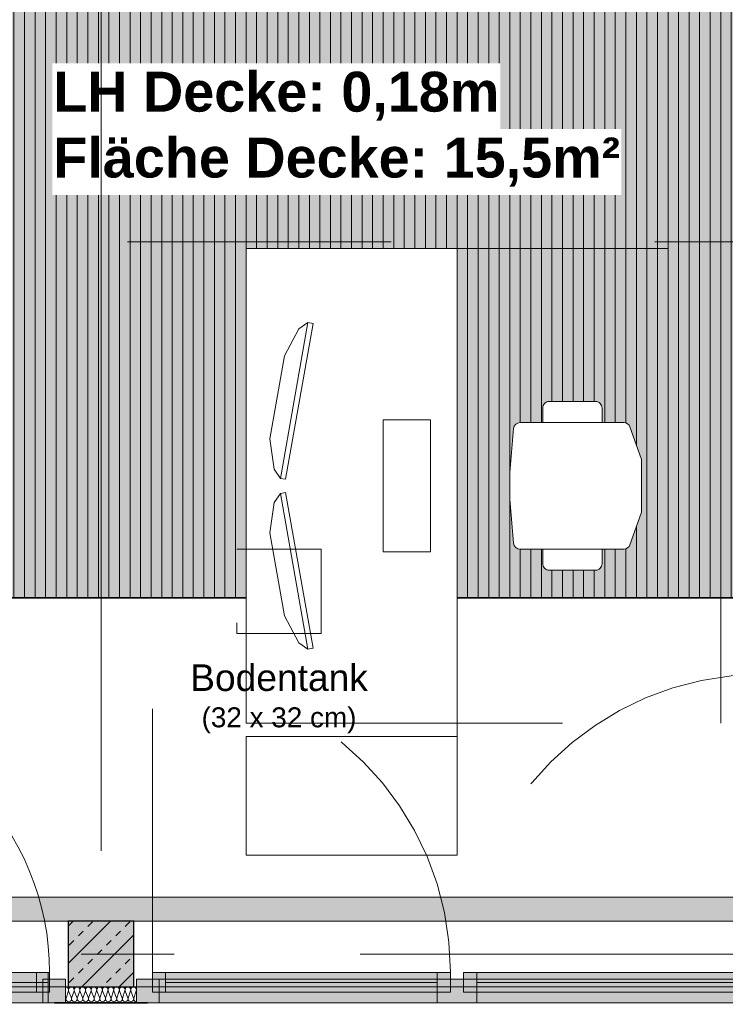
# Model space of a CAD drawing. Header units: metres. Extents: x -167 to 152, y -127 to 99.
# Tile 28 of 225: x -34.06 to -31.38, y -21.79 to -18.06. Entities that reach past the tile are written whole.
import ezdxf

# ---------------------------------------------------------------- set-up
doc = ezdxf.new("R2010")
doc.units = ezdxf.units.M
doc.header["$PDMODE"] = 1
doc.header["$PDSIZE"] = -2
for name, pattern in [('Achsen 01', [5.291531, 3.175, -1.058062, 0.352704, -0.705764]), ('gestrichelt - 01', [2, 1, -1]), ('ISO-07 Punktiert', [0.889, 0.127, -0.762]), ('Raster 01', [2, 1, -1]), ('VW-01 Strichlinie kurz', [2, 1, -1])]:
    doc.linetypes.add(name, pattern=pattern)
doc.layers.get('0').update_dxf_attribs({"lineweight": 25})
for name, color, linetype, lineweight, true_color in [('013_Beton und Stahlbetonarbeiten-000 Brüstung', 7, 'Continuous', 9, 0xa6a6a6), ('013_Beton und Stahlbetonarbeiten-000 Sichtbeton-333 Außenstütze', 5, 'Continuous', 5, 0x0000ff), ('013_Beton und Stahlbetonarbeiten-000 Sichtbeton-334 Außenwandöf', 5, 'Continuous', 5, 0x0000ff), ('014_Fassadenarbeiten-330 mineralische Dämmung', 7, 'Continuous', 9, 0x666666), ('031_Metallbauarbeiten-350 Lamellendecke DS', 7, 'Continuous', 35, 0x666666), ('032_Metallarbeiten-Fenster', 7, 'Continuous', 13, 0x444444), ('ACTES-Einrichtung Aufsicht.', 7, 'Continuous', 9, 0xa6a6a6), ('AV1-Achsen', 1, 'Achsen 01', 18, 0xff0000), ('AV1-Bewegungsfläche', 7, 'gestrichelt - 01', 9, 0xd9d9d9), ('AV1-Einrichtung', 7, 'Continuous', 9, 0xa6a6a6), ('AV1-Raster', 7, 'Raster 01', 9, 0xa6a6a6)]:
    doc.layers.add(name, color=color, linetype=linetype, lineweight=lineweight, true_color=true_color)
for name, color, linetype, lineweight in [('013_Beton und Stahlbetonarbeiten-000 Unterzüge', 7, 'ISO-07 Punktiert', 13), ('013_Beton und Stahlbetonarbeiten-330 Außenstützen', 7, 'Continuous', 25), ('030_Sonnenschutzarbeiten-BLENDSCHUTZ', 7, 'Continuous', 5), ('053_Niederspannungsanlagen-Bodentanks', 7, 'gestrichelt - 01', 9), ('_1.35m (3D)', 7, 'Continuous', 9), ('_GRU (2D)', 7, 'Continuous', 9), ('_OG 1 (2D)', 7, 'Continuous', 9), ('_OG 1 - DS (2D)', 7, 'Continuous', 9), ('Bemaßung-Bemaßung', 7, 'Continuous', 9)]:
    doc.layers.add(name, color=color, linetype=linetype, lineweight=lineweight)
doc.layers.get('0').freeze()
doc.styles.add('Arial', font='arial.ttf')
doc.styles.add('Arial (bold)', font='arialbd.ttf')
doc.dimstyles.new('COE 50', dxfattribs={"dimtxt": 126.090495, "dimasz": 0.001414, "dimexe": 0.001, "dimexo": 0.01, "dimgap": 0.001, "dimtad": 1, "dimdec": 3, "dimtxsty": 'Arial', "dimblk": 'VW_SLASH-4', "dimblk1": 'VW_SLASH-4', "dimblk2": 'VW_SLASH-4', "dimcen": 0, "dimadec": 3, "dimazin": 0, "dimtfac": 0.8, "dimtdec": 3, "dimtix": 1, "dimtmove": 0, "dimatfit": 0, "dimldrblk": 'VW_SLASH-3', "dimfxl": 0.002, "dimfxlon": 1, "dimfrac": 2, "dimtolj": 1, "dimarcsym": 0})

# ---------------------------------------------------------------- blocks, each defined once
blk = doc.blocks.new('Group-2')
at = {"layer": 'AV1-Raster'}
for p, q in [((-33.75, -22.95), (-33.75, 1.35)), ((-32.4, -22.95), (-32.4, 1.35)), ((1.35, -18.9), (-40.5, -18.9)), ((1.35, -20.25), (-40.5, -20.25))]:
    blk.add_line(p, q, dxfattribs=at)
blk = doc.blocks.new('1.35m (3D)')
at = {"layer": 'AV1-Raster', "color": 7}
blk.add_blockref('Group-2', (0, 0), dxfattribs=at)
blk = doc.blocks.new('VW_SLASH-4')
at = {"color": 0, "linetype": 'ByBlock', "lineweight": -2, "transparency": 16777216}
blk.add_line((0, 0), (-1, 0), dxfattribs=at)
at = {"color": 0, "linetype": 'Continuous', "lineweight": 15, "transparency": 16777216, "flags": 128}
blk.add_lwpolyline([(0.5, 0.5), (-0.5, -0.5)], dxfattribs=at)
blk = doc.blocks.new('*D23')
at = {"layer": '030_Sonnenschutzarbeiten-BLENDSCHUTZ', "color": 0, "lineweight": -2}
for p, q in [((-35.025, -22.025), (-35.025, -22.175)), ((-31.175, -22.025), (-31.175, -22.175)), ((-31.2457, -22.125), (-34.9543, -22.125))]:
    blk.add_line(p, q, dxfattribs=at)
at = {"layer": 'Defpoints', "color": 0}
for p in [(-35.025, -21.385), (-31.175, -21.385), (-35.025, -22.125)]:
    blk.add_point(p, dxfattribs=at)
at = {"layer": '030_Sonnenschutzarbeiten-BLENDSCHUTZ', "color": 0, "lineweight": -2, "xscale": 0.070693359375, "yscale": 0.070693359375, "zscale": 0.070693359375, "rotation": 180}
blk.add_blockref('VW_SLASH-4', (-35.025, -22.125), dxfattribs=at)
at = {"layer": '030_Sonnenschutzarbeiten-BLENDSCHUTZ', "color": 0, "lineweight": -2, "xscale": 0.070693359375, "yscale": 0.070693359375, "zscale": 0.070693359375}
blk.add_blockref('VW_SLASH-4', (-31.175, -22.125), dxfattribs=at)
at = {"layer": '030_Sonnenschutzarbeiten-BLENDSCHUTZ', "color": 0, "lineweight": 13, "insert": (-33.1, -21.9992), "char_height": 0.12609, "attachment_point": 5, "style": 'Arial'}
blk.add_mtext('\\A1;3,85', dxfattribs=at)
blk = doc.blocks.new('VW_SLASH-3')
at = {"color": 0, "linetype": 'ByBlock', "lineweight": -2, "transparency": 16777216}
blk.add_line((0, 0), (-1, 0), dxfattribs=at)
at = {"color": 0, "linetype": 'Continuous', "lineweight": 15, "transparency": 16777216, "flags": 128}
blk.add_lwpolyline([(0.5, 0.5), (-0.5, -0.5)], dxfattribs=at)
blk = doc.blocks.new('Group-18')
at = {"color": 255, "transparency": 33554559}
blk.add_wipeout([(-31.7646, -19.825), (-31.7652, -19.7964), (-31.7669, -19.7688), (-31.7696, -19.7423), (-31.7735, -19.7167), (-31.7785, -19.6923), (-31.7845, -19.6688), (-31.7917, -19.6464), (-31.8, -19.625)], dxfattribs=at).dxf.layer = 'ACTES-Einrichtung Aufsicht.'
at = {"layer": 'ACTES-Einrichtung Aufsicht.'}
blk.add_open_spline([(-31.7646, -19.825), (-31.7646, -19.7085), (-31.8, -19.625)], degree=2, dxfattribs=at)
at = {"color": 255, "transparency": 33554559}
blk.add_wipeout([(-31.7646, -19.825), (-31.7652, -19.8536), (-31.7669, -19.8812), (-31.7696, -19.9077), (-31.7735, -19.9333), (-31.7785, -19.9577), (-31.7845, -19.9812), (-31.7917, -20.0036), (-31.8, -20.025)], dxfattribs=at).dxf.layer = 'ACTES-Einrichtung Aufsicht.'
at = {"layer": 'ACTES-Einrichtung Aufsicht.'}
blk.add_open_spline([(-31.7646, -19.825), (-31.7646, -19.9415), (-31.8, -20.025)], degree=2, dxfattribs=at)
at = {"color": 255, "transparency": 33554559}
blk.add_wipeout([(-31.7676, -20.065), (-32.1605, -20.065), (-32.1651, -20.0646), (-32.1695, -20.0633), (-32.1737, -20.0612), (-32.1774, -20.0584), (-32.1805, -20.055), (-32.1829, -20.0511), (-32.1845, -20.0467), (-32.1854, -20.0422), (-32.2, -19.875), (-32.2, -19.775), (-32.1854, -19.6078), (-32.1845, -19.6033), (-32.1829, -19.5989), (-32.1805, -19.595), (-32.1774, -19.5916), (-32.1737, -19.5888), (-32.1695, -19.5867), (-32.1651, -19.5854), (-32.1605, -19.585), (-31.7676, -19.585), (-31.7638, -19.5853), (-31.7601, -19.5862), (-31.7565, -19.5876), (-31.7532, -19.5896), (-31.7503, -19.592), (-31.7477, -19.5949), (-31.7456, -19.5981), (-31.7441, -19.6016), (-31.7015, -19.7209), (-31.7011, -19.7219), (-31.7008, -19.723), (-31.7006, -19.724), (-31.7004, -19.7251), (-31.7002, -19.7261), (-31.7001, -19.7272), (-31.7, -19.7283), (-31.7, -19.7293), (-31.7, -19.9207), (-31.7, -19.9217), (-31.7001, -19.9228), (-31.7002, -19.9239), (-31.7004, -19.9249), (-31.7006, -19.926), (-31.7008, -19.927), (-31.7011, -19.9281), (-31.7015, -19.9291), (-31.7441, -20.0484), (-31.7456, -20.0519), (-31.7477, -20.0551), (-31.7503, -20.058), (-31.7532, -20.0604), (-31.7565, -20.0624), (-31.7601, -20.0638), (-31.7638, -20.0647)], dxfattribs=at).dxf.layer = 'ACTES-Einrichtung Aufsicht.'
at = {"layer": 'ACTES-Einrichtung Aufsicht.', "flags": 128}
blk.add_lwpolyline([(-31.7676, -20.065), (-32.1605, -20.065, -0.388879), (-32.1854, -20.0422), (-32.2, -19.875), (-32.2, -19.775), (-32.1854, -19.6078, -0.388879), (-32.1605, -19.585), (-31.7676, -19.585, -0.31696), (-31.7441, -19.6016), (-31.7015, -19.7209, -0.085967), (-31.7, -19.7293), (-31.7, -19.9207, -0.085967), (-31.7015, -19.9291), (-31.7441, -20.0484, -0.31696), (-31.7676, -20.065)], format="xyb", close=True, dxfattribs=at)
at = {"color": 255, "transparency": 33554559}
for points in [[(-31.85, -19.585), (-32.075, -19.585), (-32.075, -19.53), (-32.0745, -19.5251), (-32.0731, -19.5204), (-32.0708, -19.5161), (-32.0677, -19.5123), (-32.0639, -19.5092), (-32.0596, -19.5069), (-32.0549, -19.5055), (-32.05, -19.505), (-31.875, -19.505), (-31.8701, -19.5055), (-31.8654, -19.5069), (-31.8611, -19.5092), (-31.8573, -19.5123), (-31.8542, -19.5161), (-31.8519, -19.5204), (-31.8505, -19.5251), (-31.85, -19.53)], [(-32.075, -20.065), (-31.85, -20.065), (-31.85, -20.12), (-31.8501, -20.1225), (-31.8505, -20.1249), (-31.8511, -20.1273), (-31.8519, -20.1296), (-31.853, -20.1318), (-31.8542, -20.1339), (-31.8557, -20.1359), (-31.8591, -20.1393), (-31.8611, -20.1408), (-31.8632, -20.142), (-31.8654, -20.1431), (-31.8677, -20.1439), (-31.8701, -20.1445), (-31.8725, -20.1449), (-31.875, -20.145), (-32.05, -20.145), (-32.0549, -20.1445), (-32.0596, -20.1431), (-32.0639, -20.1408), (-32.0677, -20.1377), (-32.0708, -20.1339), (-32.0731, -20.1296), (-32.0745, -20.1249), (-32.075, -20.12)]]:
    blk.add_wipeout(points, dxfattribs=at).dxf.layer = 'ACTES-Einrichtung Aufsicht.'
at = {"layer": 'ACTES-Einrichtung Aufsicht.', "flags": 128}
for points in [[(-31.85, -19.585), (-32.075, -19.585), (-32.075, -19.53, -0.414214), (-32.05, -19.505), (-31.875, -19.505, -0.414214), (-31.85, -19.53)], [(-32.075, -20.065), (-31.85, -20.065), (-31.85, -20.12, -0.414214), (-31.875, -20.145), (-32.05, -20.145, -0.414214), (-32.075, -20.12)]]:
    blk.add_lwpolyline(points, format="xyb", close=True, dxfattribs=at)
blk = doc.blocks.new("Bildschrim 27''")
at = {"color": 255, "transparency": 33554559}
blk.add_wipeout([(-0.085, 0.19), (-0.065, 0.19), (-0.065, -0.41), (-0.085, -0.41)], dxfattribs=at).dxf.layer = 'ACTES-Einrichtung Aufsicht.'
at = {"layer": 'ACTES-Einrichtung Aufsicht.', "flags": 128}
blk.add_lwpolyline([(-0.085, 0.19), (-0.065, 0.19), (-0.065, -0.41), (-0.085, -0.41)], close=True, dxfattribs=at)
at = {"color": 255, "transparency": 33554559}
blk.add_wipeout([(0, 0.05), (0, -0.27), (-0.035, -0.38), (-0.065, -0.41), (-0.065, 0.19), (-0.035, 0.16)], dxfattribs=at).dxf.layer = 'ACTES-Einrichtung Aufsicht.'
at = {"layer": 'ACTES-Einrichtung Aufsicht.', "flags": 128}
blk.add_lwpolyline([(0, 0.05), (0, -0.27), (-0.035, -0.38), (-0.065, -0.41), (-0.065, 0.19), (-0.035, 0.16)], close=True, dxfattribs=at)
blk = doc.blocks.new('Group-19')
at = {"layer": 'AV1-Bewegungsfläche', "flags": 128}
blk.add_lwpolyline([(-31.4, -20.725), (-31.4, -18.925), (-32.4, -18.925), (-32.4, -20.725)], close=True, dxfattribs=at)
at = {"layer": 'ACTES-Einrichtung Aufsicht.'}
blk.add_blockref('Group-18', (0, 0), dxfattribs=at)
at = {"color": 255, "transparency": 33554559}
blk.add_wipeout([(-32.4, -20.725), (-33.2, -20.725), (-33.2, -18.925), (-32.4, -18.925)], dxfattribs=at).dxf.layer = 'AV1-Einrichtung'
at = {"layer": 'AV1-Einrichtung', "flags": 128}
blk.add_lwpolyline([(-32.4, -20.725), (-33.2, -20.725), (-33.2, -18.925), (-32.4, -18.925)], close=True, dxfattribs=at)
at = {"layer": 'AV1-Einrichtung', "color": 7, "xscale": -1}
for p, rotation in [((-33.0625, -19.3815), 350.0000000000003), ((-33.1007, -20.0519), 9.999999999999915)]:
    blk.add_blockref("Bildschrim 27''", p, dxfattribs=dict(at, rotation=rotation))
at = {"color": 255, "transparency": 33554559}
blk.add_wipeout([(-32.5, -20.075), (-32.68, -20.075), (-32.68, -19.575), (-32.5, -19.575)], dxfattribs=at).dxf.layer = 'ACTES-Einrichtung Aufsicht.'
at = {"layer": 'ACTES-Einrichtung Aufsicht.', "flags": 128}
blk.add_lwpolyline([(-32.5, -20.075), (-32.68, -20.075), (-32.68, -19.575), (-32.5, -19.575)], close=True, dxfattribs=at)
blk = doc.blocks.new('*D417')
at = {"layer": 'Bemaßung-Bemaßung', "color": 0, "lineweight": -2}
for p, q in [((-39.15, -25.175), (-39.15, -25.325)), ((-33.75, -25.175), (-33.75, -25.325)), ((-33.8207, -25.275), (-39.0793, -25.275))]:
    blk.add_line(p, q, dxfattribs=at)
at = {"layer": 'Defpoints', "color": 0}
for p in [(-39.15, -21.6), (-33.75, -21.6), (-39.15, -25.275)]:
    blk.add_point(p, dxfattribs=at)
at = {"layer": 'Bemaßung-Bemaßung', "color": 0, "lineweight": -2, "xscale": 0.070693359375, "yscale": 0.070693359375, "zscale": 0.070693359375, "rotation": 180}
blk.add_blockref('VW_SLASH-4', (-39.15, -25.275), dxfattribs=at)
at = {"layer": 'Bemaßung-Bemaßung', "color": 0, "lineweight": -2, "xscale": 0.070693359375, "yscale": 0.070693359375, "zscale": 0.070693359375}
blk.add_blockref('VW_SLASH-4', (-33.75, -25.275), dxfattribs=at)
at = {"layer": 'Bemaßung-Bemaßung', "color": 0, "insert": (-36.45, -25.1492), "char_height": 0.12609, "attachment_point": 5, "style": 'Arial'}
blk.add_mtext('\\A1;5,40', dxfattribs=at)
blk = doc.blocks.new('*D418')
at = {"layer": 'Bemaßung-Bemaßung', "color": 0, "lineweight": -2}
for p, q in [((-33.75, -25.175), (-33.75, -25.325)), ((-28.35, -25.175), (-28.35, -25.325)), ((-28.4207, -25.275), (-33.6793, -25.275))]:
    blk.add_line(p, q, dxfattribs=at)
at = {"layer": 'Defpoints', "color": 0}
for p in [(-33.75, -21.6), (-28.35, -21.6), (-33.75, -25.275)]:
    blk.add_point(p, dxfattribs=at)
at = {"layer": 'Bemaßung-Bemaßung', "color": 0, "lineweight": -2, "xscale": 0.070693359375, "yscale": 0.070693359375, "zscale": 0.070693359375, "rotation": 180}
blk.add_blockref('VW_SLASH-4', (-33.75, -25.275), dxfattribs=at)
at = {"layer": 'Bemaßung-Bemaßung', "color": 0, "lineweight": -2, "xscale": 0.070693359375, "yscale": 0.070693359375, "zscale": 0.070693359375}
blk.add_blockref('VW_SLASH-4', (-28.35, -25.275), dxfattribs=at)
at = {"layer": 'Bemaßung-Bemaßung', "color": 0, "insert": (-31.05, -25.1492), "char_height": 0.12609, "attachment_point": 5, "style": 'Arial'}
blk.add_mtext('\\A1;5,40', dxfattribs=at)
blk = doc.blocks.new('*D575')
at = {"layer": 'Bemaßung-Bemaßung', "color": 0, "linetype": 'Continuous', "lineweight": -2}
for p, q in [((-35.025, -23.175), (-35.025, -23.325)), ((-31.125, -23.175), (-31.125, -23.325)), ((-31.1957, -23.275), (-34.9543, -23.275))]:
    blk.add_line(p, q, dxfattribs=at)
at = {"layer": 'Defpoints', "color": 0}
for p in [(-35.025, -21.475), (-31.125, -21.475), (-35.025, -23.275)]:
    blk.add_point(p, dxfattribs=at)
at = {"layer": 'Bemaßung-Bemaßung', "color": 0, "lineweight": -2, "xscale": 0.070693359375, "yscale": 0.070693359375, "zscale": 0.070693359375, "rotation": 180}
blk.add_blockref('VW_SLASH-4', (-35.025, -23.275), dxfattribs=at)
at = {"layer": 'Bemaßung-Bemaßung', "color": 0, "lineweight": -2, "xscale": 0.070693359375, "yscale": 0.070693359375, "zscale": 0.070693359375}
blk.add_blockref('VW_SLASH-4', (-31.125, -23.275), dxfattribs=at)
at = {"layer": 'Bemaßung-Bemaßung', "color": 0, "insert": (-33.075, -23.1492), "char_height": 0.12609, "attachment_point": 5, "style": 'Arial'}
blk.add_mtext('\\A1;3,90', dxfattribs=at)
blk = doc.blocks.new('*D619')
at = {"layer": 'Bemaßung-Bemaßung', "color": 0, "lineweight": -2}
for p, q in [((-36.325, -23.675), (-36.325, -23.825)), ((-33.875, -23.675), (-33.875, -23.825)), ((-33.9457, -23.775), (-36.2543, -23.775))]:
    blk.add_line(p, q, dxfattribs=at)
at = {"layer": 'Defpoints', "color": 0}
for p in [(-36.325, -21.475), (-33.875, -21.475), (-36.325, -23.775)]:
    blk.add_point(p, dxfattribs=at)
at = {"layer": 'Bemaßung-Bemaßung', "color": 0, "lineweight": -2, "xscale": 0.070693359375, "yscale": 0.070693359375, "zscale": 0.070693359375, "rotation": 180}
blk.add_blockref('VW_SLASH-4', (-36.325, -23.775), dxfattribs=at)
at = {"layer": 'Bemaßung-Bemaßung', "color": 0, "lineweight": -2, "xscale": 0.070693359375, "yscale": 0.070693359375, "zscale": 0.070693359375}
blk.add_blockref('VW_SLASH-4', (-33.875, -23.775), dxfattribs=at)
at = {"layer": 'Bemaßung-Bemaßung', "color": 0, "insert": (-35.1, -23.6492), "char_height": 0.12609, "attachment_point": 5, "style": 'Arial'}
blk.add_mtext('\\A1;2,45', dxfattribs=at)
blk = doc.blocks.new('*D620')
at = {"layer": 'Bemaßung-Bemaßung', "color": 0, "lineweight": -2}
for p, q in [((-33.875, -23.675), (-33.875, -23.825)), ((-33.625, -23.675), (-33.625, -23.825)), ((-33.9457, -23.775), (-34.0164, -23.775)), ((-33.625, -23.775), (-33.875, -23.775)), ((-33.5543, -23.775), (-33.4836, -23.775))]:
    blk.add_line(p, q, dxfattribs=at)
at = {"layer": 'Defpoints', "color": 0}
for p in [(-33.875, -21.475), (-33.625, -21.475), (-33.875, -23.775)]:
    blk.add_point(p, dxfattribs=at)
at = {"layer": 'Bemaßung-Bemaßung', "color": 0, "lineweight": -2, "xscale": 0.070693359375, "yscale": 0.070693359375, "zscale": 0.070693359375}
blk.add_blockref('VW_SLASH-4', (-33.875, -23.775), dxfattribs=at)
at = {"layer": 'Bemaßung-Bemaßung', "color": 0, "lineweight": -2, "xscale": 0.070693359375, "yscale": 0.070693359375, "zscale": 0.070693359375, "rotation": 180}
blk.add_blockref('VW_SLASH-4', (-33.625, -23.775), dxfattribs=at)
at = {"layer": 'Bemaßung-Bemaßung', "color": 0, "insert": (-33.75, -23.6606), "char_height": 0.12609, "attachment_point": 5, "style": 'Arial'}
blk.add_mtext('\\A1;25', dxfattribs=at)
blk = doc.blocks.new('*D621')
at = {"layer": 'Bemaßung-Bemaßung', "color": 0, "lineweight": -2}
for p, q in [((-33.625, -23.675), (-33.625, -23.825)), ((-31.175, -23.675), (-31.175, -23.825)), ((-31.2457, -23.775), (-33.5543, -23.775))]:
    blk.add_line(p, q, dxfattribs=at)
at = {"layer": 'Defpoints', "color": 0}
for p in [(-33.625, -21.475), (-31.175, -21.475), (-33.625, -23.775)]:
    blk.add_point(p, dxfattribs=at)
at = {"layer": 'Bemaßung-Bemaßung', "color": 0, "lineweight": -2, "xscale": 0.070693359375, "yscale": 0.070693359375, "zscale": 0.070693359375, "rotation": 180}
blk.add_blockref('VW_SLASH-4', (-33.625, -23.775), dxfattribs=at)
at = {"layer": 'Bemaßung-Bemaßung', "color": 0, "lineweight": -2, "xscale": 0.070693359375, "yscale": 0.070693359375, "zscale": 0.070693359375}
blk.add_blockref('VW_SLASH-4', (-31.175, -23.775), dxfattribs=at)
at = {"layer": 'Bemaßung-Bemaßung', "color": 0, "insert": (-32.4, -23.6492), "char_height": 0.12609, "attachment_point": 5, "style": 'Arial'}
blk.add_mtext('\\A1;2,45', dxfattribs=at)
blk = doc.blocks.new('Bodentank Elektro 01')
at = {"layer": '053_Niederspannungsanlagen-Bodentanks', "flags": 128}
blk.add_lwpolyline([(-0.16, 0.16), (0.16, 0.16), (0.16, -0.16), (-0.16, -0.16)], close=True, dxfattribs=at)
at = {"layer": '053_Niederspannungsanlagen-Bodentanks', "insert": (0, -0.2768), "char_height": 0.100872, "attachment_point": 2, "line_spacing_factor": 0.969122, "style": 'Arial'}
blk.add_mtext('Bodentank\\P{\\H0.75x;(32 x 32 cm)}', dxfattribs=at)
blk = doc.blocks.new('COE - Fenster 01')
at = {"layer": '032_Metallarbeiten-Fenster', "linetype": 'Continuous', "lineweight": 0}
for points in [[(-0.03, 2.515), (-0.03, 2.43), (0.06, 2.43), (0.06, 2.515)], [(0.02, 2.455), (0.02, 2.405), (-0.055, 2.405), (-0.055, 2.455)], [(-0.03, 2.43), (0.06, 2.43), (0.06, 0.17), (-0.03, 0.17)], [(0.02, 2.405), (0.02, 1.375), (-0.055, 1.375), (-0.055, 2.405)], [(0.02, 1.375), (0.02, 1.325), (-0.055, 1.325), (-0.055, 1.375)], [(0.06, 1.375), (0.06, 1.225), (-0.03, 1.225), (-0.03, 1.375)], [(0.02, 1.225), (0.02, 1.275), (-0.055, 1.275), (-0.055, 1.225)], [(0.02, 0.195), (0.02, 1.225), (-0.055, 1.225), (-0.055, 0.195)], [(0.02, 0.145), (0.02, 0.195), (-0.055, 0.195), (-0.055, 0.145)], [(0.06, 0.17), (-0.03, 0.17), (-0.03, 0.085), (0.06, 0.085)]]:
    blk.add_hatch(color=7, dxfattribs=at).paths.add_polyline_path(points)
at = {"layer": '032_Metallarbeiten-Fenster', "color": 7, "linetype": 'gestrichelt - 01', "lineweight": 18, "transparency": 33554687}
for p, q in [((-0.055, 2.455), (-1.185, 2.455)), ((-0.055, 0.145), (-1.185, 0.145))]:
    blk.add_line(p, q, dxfattribs=at)
at = {"layer": '032_Metallarbeiten-Fenster', "color": 7, "lineweight": 18}
for p, q in [((-0.0175, 2.405), (-0.0175, 1.375)), ((-0.0175, 0.195), (-0.0175, 1.225))]:
    blk.add_line(p, q, dxfattribs=at)
at = {"layer": '032_Metallarbeiten-Fenster', "color": 7, "lineweight": 18, "flags": 128}
for points in [[(-0.03, 2.515), (-0.03, 2.43), (0.06, 2.43), (0.06, 2.515)], [(0.02, 2.455), (0.02, 2.405), (-0.055, 2.405), (-0.055, 2.455)], [(-0.03, 2.43), (0.06, 2.43), (0.06, 0.17), (-0.03, 0.17)], [(0.02, 2.405), (0.02, 1.375), (-0.055, 1.375), (-0.055, 2.405)], [(0.02, 1.375), (0.02, 1.325), (-0.055, 1.325), (-0.055, 1.375)], [(0.06, 1.375), (0.06, 1.225), (-0.03, 1.225), (-0.03, 1.375)], [(0.02, 1.225), (0.02, 1.275), (-0.055, 1.275), (-0.055, 1.225)], [(0.02, 0.195), (0.02, 1.225), (-0.055, 1.225), (-0.055, 0.195)], [(0.02, 0.145), (0.02, 0.195), (-0.055, 0.195), (-0.055, 0.145)], [(0.06, 0.17), (-0.03, 0.17), (-0.03, 0.085), (0.06, 0.085)]]:
    blk.add_lwpolyline(points, close=True, dxfattribs=at)
at = {"layer": '032_Metallarbeiten-Fenster', "color": 7, "linetype": 'gestrichelt - 01', "lineweight": 18, "transparency": 33554687}
for centre, start, end in [((-0.055, 2.455), 180.0004, 270), ((-0.055, 0.145), 90, 179.9996)]:
    blk.add_arc(centre, 1.13, start, end, dxfattribs=at)
blk = doc.blocks.new('Group-383')
at = {"layer": '032_Metallarbeiten-Fenster', "linetype": 'Continuous', "lineweight": 0}
for points in [[(-36.255, -21.745), (-36.205, -21.745), (-36.205, -21.67), (-36.255, -21.67)], [(-33.95, -21.67), (-33.95, -21.785), (-36.25, -21.785), (-36.25, -21.67)], [(-36.205, -21.67), (-35.295, -21.67), (-35.295, -21.745), (-36.205, -21.745)], [(-35.295, -21.745), (-35.245, -21.745), (-35.245, -21.67), (-35.295, -21.67)], [(-34.905, -21.745), (-34.955, -21.745), (-34.955, -21.67), (-34.905, -21.67)], [(-33.995, -21.67), (-34.905, -21.67), (-34.905, -21.745), (-33.995, -21.745)], [(-33.945, -21.745), (-33.995, -21.745), (-33.995, -21.67), (-33.945, -21.67)], [(-36.315, -21.785), (-36.23, -21.785), (-36.23, -21.695), (-36.315, -21.695)], [(-35.1, -21.785), (-35.27, -21.785), (-35.27, -21.695), (-35.1, -21.695)], [(-35.1, -21.785), (-34.93, -21.785), (-34.93, -21.695), (-35.1, -21.695)], [(-33.885, -21.785), (-33.97, -21.785), (-33.97, -21.695), (-33.885, -21.695)]]:
    blk.add_hatch(color=7, dxfattribs=at).paths.add_polyline_path(points)
at = {"layer": '032_Metallarbeiten-Fenster', "color": 7, "lineweight": 18}
for p, q in [((-36.205, -21.7075), (-35.295, -21.7075)), ((-33.95, -21.7075), (-35.025, -21.7075)), ((-34.905, -21.7075), (-33.995, -21.7075))]:
    blk.add_line(p, q, dxfattribs=at)
at = {"layer": '032_Metallarbeiten-Fenster', "color": 7, "linetype": 'gestrichelt - 01', "lineweight": 18, "transparency": 33554687, "flags": 128}
for points in [[(-35.245, -21.67), (-35.245, -20.66, 0.414214), (-36.255, -21.67)], [(-34.955, -21.67), (-34.955, -20.66, -0.414214), (-33.945, -21.67)]]:
    blk.add_lwpolyline(points, format="xyb", dxfattribs=at)
at = {"layer": '032_Metallarbeiten-Fenster', "color": 7, "lineweight": 18, "flags": 128}
for points in [[(-36.255, -21.745), (-36.205, -21.745), (-36.205, -21.67), (-36.255, -21.67)], [(-33.95, -21.67), (-33.95, -21.785), (-36.25, -21.785), (-36.25, -21.67)], [(-36.205, -21.67), (-35.295, -21.67), (-35.295, -21.745), (-36.205, -21.745)], [(-35.295, -21.745), (-35.245, -21.745), (-35.245, -21.67), (-35.295, -21.67)], [(-34.905, -21.745), (-34.955, -21.745), (-34.955, -21.67), (-34.905, -21.67)], [(-33.995, -21.67), (-34.905, -21.67), (-34.905, -21.745), (-33.995, -21.745)], [(-33.945, -21.745), (-33.995, -21.745), (-33.995, -21.67), (-33.945, -21.67)], [(-36.315, -21.785), (-36.23, -21.785), (-36.23, -21.695), (-36.315, -21.695)], [(-35.1, -21.785), (-35.27, -21.785), (-35.27, -21.695), (-35.1, -21.695)], [(-35.1, -21.785), (-34.93, -21.785), (-34.93, -21.695), (-35.1, -21.695)], [(-33.885, -21.785), (-33.97, -21.785), (-33.97, -21.695), (-33.885, -21.695)]]:
    blk.add_lwpolyline(points, close=True, dxfattribs=at)
blk = doc.blocks.new('Group-400')
at = {"layer": '014_Fassadenarbeiten-330 mineralische Dämmung', "transparency": 33554687, "flags": 128}
for points in [[(15.3239, -23.284, 0.513088), (15.3342, -23.27), (15.3252, -23.242, -1.372995), (15.3456, -23.242), (15.3353, -23.27, 1.372583), (15.3557, -23.27), (15.3467, -23.242, -1.372995), (15.3671, -23.242), (15.3567, -23.27, 1.372583), (15.3771, -23.27)], [(15.3353, -23.27, 1.372583), (15.3557, -23.27), (15.3467, -23.242, -1.372995), (15.3671, -23.242), (15.3567, -23.27, 1.372583), (15.3771, -23.27), (15.3681, -23.242, -1.372995), (15.3885, -23.242), (15.3782, -23.27, 1.372583), (15.3986, -23.27), (15.3896, -23.242, -1.372995), (15.41, -23.242), (15.3996, -23.27, 1.372583), (15.42, -23.27), (15.411, -23.242, -1.372995), (15.4314, -23.242), (15.4211, -23.27, 1.372583), (15.4415, -23.27), (15.4325, -23.242, -1.372995), (15.4529, -23.242), (15.4425, -23.27, 1.372583), (15.4629, -23.27), (15.4539, -23.242, -1.372995), (15.4743, -23.242), (15.464, -23.27, 1.372583), (15.4844, -23.27), (15.4754, -23.242, -1.372995), (15.4958, -23.242), (15.4854, -23.27, 1.372583), (15.5058, -23.27), (15.4968, -23.242, -1.372995), (15.5172, -23.242), (15.5069, -23.27, 1.372583), (15.5273, -23.27), (15.5183, -23.242, -1.372995), (15.5387, -23.242), (15.5283, -23.27, 1.372583), (15.5487, -23.27), (15.5397, -23.242, -1.372995), (15.5601, -23.242), (15.5498, -23.27, 1.372583), (15.5702, -23.27), (15.5612, -23.242, -1.372995), (15.5816, -23.242)], [(15.5283, -23.27, 0.324435), (15.5322, -23.282, 0.324435), (15.5448, -23.282, 0.324435), (15.5487, -23.27), (15.5397, -23.242, -0.324488), (15.5436, -23.23, -0.324488), (15.5562, -23.23, -0.324488), (15.5601, -23.242), (15.5498, -23.27, 0.324435), (15.5537, -23.282, 0.324435), (15.5663, -23.282, 0.324435), (15.5702, -23.27), (15.5612, -23.242, -0.324488), (15.5651, -23.23, -0.324488), (15.5777, -23.23, -0.324488), (15.5816, -23.242), (15.5712, -23.27, 0.324435), (15.5751, -23.282, 0.324435), (15.5877, -23.282, 0.324435), (15.5916, -23.27), (15.5826, -23.242, -0.540253), (15.5939, -23.228)], [(15.5939, -23.2791, -0.225321), (15.5927, -23.27), (15.5939, -23.2667)]]:
    blk.add_lwpolyline(points, format="xyb", dxfattribs=at)
blk = doc.blocks.new('Group-404')
at = {"layer": '014_Fassadenarbeiten-330 mineralische Dämmung', "transparency": 33554687}
blk.add_blockref('Group-400', (0, 0), dxfattribs=at)
blk = doc.blocks.new('Parametric Object-53')
at = {"layer": '014_Fassadenarbeiten-330 mineralische Dämmung', "color": 7, "transparency": 33554687}
blk.add_blockref('Group-404', (0, 0), dxfattribs=at)
at = {"layer": '014_Fassadenarbeiten-330 mineralische Dämmung', "color": 0, "flags": 1}
for tag in ['IFC_UUID', 'instanceID', 'prm0_name', 'prm0_type', 'prm0_value', 'prm1_name', 'prm1_type', 'prm1_value', 'prm2_name', 'prm2_type', 'prm2_value', 'prm3_name', 'prm3_type', 'prm3_value', 'prm4_name', 'prm4_type', 'prm4_value', 'prm5_name', 'prm5_type', 'prm5_value', 'prm6_name', 'prm6_type', 'prm6_value']:
    blk.add_attdef(tag, (-33.8851, -21.7835), '', height=0.00018, dxfattribs=at)
blk = doc.blocks.new('Group-750')
at = {"layer": 'AV1-Achsen'}
blk.add_line((-33.75, -26.5), (-33.75, 4.9), dxfattribs=at)
blk = doc.blocks.new('Group-754')
at = {"layer": 'AV1-Achsen'}
blk.add_line((-43.35, -21.6), (4.2, -21.6), dxfattribs=at)
blk = doc.blocks.new('GRU (2D)')
at = {"layer": 'AV1-Achsen', "color": 7}
for name in ['Group-750', 'Group-754']:
    blk.add_blockref(name, (0, 0), dxfattribs=at)
blk = doc.blocks.new('OG 1 - DS (2D)')
at = {"layer": '030_Sonnenschutzarbeiten-BLENDSCHUTZ', "linetype": 'Continuous', "lineweight": 0, "transparency": 33554610}
blk.add_hatch(color=6, dxfattribs=at).paths.add_polyline_path([(-31.175, -21.385), (-35.025, -21.385), (-35.025, -21.475), (-31.175, -21.475)])
at = {"layer": '031_Metallbauarbeiten-350 Lamellendecke DS', "linetype": 'Continuous', "lineweight": 0, "transparency": 33554508}
for color in [254, 20]:
    blk.add_hatch(color=color, dxfattribs=at).paths.add_polyline_path([(-35.025, -16.225), (-31.125, -16.225), (-31.125, -20.25), (-35.025, -20.25)])
at = {"layer": '031_Metallbauarbeiten-350 Lamellendecke DS', "linetype": 'Continuous', "lineweight": 9, "transparency": 33554508}
h = blk.add_hatch(dxfattribs=at)
h.set_pattern_fill('Lamellendecke', color=252, style=0, pattern_type=2)
h.set_pattern_definition([(90, (0, 0), (0.04, 0), [])])
h.paths.add_polyline_path([(-35.025, -16.225), (-31.125, -16.225), (-31.125, -20.25), (-35.025, -20.25)])
at = {"layer": '030_Sonnenschutzarbeiten-BLENDSCHUTZ', "color": 6, "lineweight": 13, "flags": 128}
blk.add_lwpolyline([(-31.175, -21.385), (-35.025, -21.385), (-35.025, -21.475), (-31.175, -21.475)], close=True, dxfattribs=at)
at = {"layer": '031_Metallbauarbeiten-350 Lamellendecke DS', "flags": 128}
blk.add_lwpolyline([(-35.025, -16.225), (-31.125, -16.225), (-31.125, -20.25), (-35.025, -20.25)], close=True, dxfattribs=at)
at = {"layer": '031_Metallbauarbeiten-350 Lamellendecke DS', "color": 251, "linetype": 'Continuous', "lineweight": 35, "transparency": 33554687, "flags": 128}
blk.add_lwpolyline([(-35.025, -16.225), (-31.125, -16.225), (-31.125, -20.25), (-35.025, -20.25)], close=True, dxfattribs=at)
at = {"layer": '030_Sonnenschutzarbeiten-BLENDSCHUTZ', "color": 7, "lineweight": 13}
dim = blk.add_aligned_dim(p1=(-31.175, -21.385), p2=(-35.025, -21.385), distance=0.74, text='3,85', dimstyle='COE 50', override={"dimtxt": 0.12609, "dimasz": 0.070693, "dimexe": 0.05, "dimgap": 0.05, "dimpost": '<>', "dimtxsty": 'Arial', "dimtmove": 2, "dimfxl": 0.1}, dxfattribs=at)
dim.commit()
dim.dimension.update_dxf_attribs({"geometry": '*D23', "text_midpoint": (-33.1, -21.9992)})
at = {"color": 255, "transparency": 33554687}
blk.add_wipeout([(-33.9346, -18.4726), (-32.2362, -18.4726), (-32.2362, -18.2228), (-33.9346, -18.2228)], dxfattribs=at).dxf.layer = '031_Metallbauarbeiten-350 Lamellendecke DS'
at = {"layer": '031_Metallbauarbeiten-350 Lamellendecke DS', "insert": (-33.0854, -18.3477), "char_height": 0.151309, "attachment_point": 5, "line_spacing_factor": 0.969122, "style": 'Arial (bold)'}
blk.add_mtext('LH Decke: 0,18m', dxfattribs=at)
at = {"color": 255, "transparency": 33554687}
blk.add_wipeout([(-33.9346, -18.7224), (-31.7773, -18.7224), (-31.7773, -18.4726), (-33.9346, -18.4726)], dxfattribs=at).dxf.layer = '031_Metallbauarbeiten-350 Lamellendecke DS'
at = {"layer": '031_Metallbauarbeiten-350 Lamellendecke DS', "insert": (-32.8559, -18.5975), "char_height": 0.151309, "attachment_point": 5, "line_spacing_factor": 0.969122, "style": 'Arial (bold)'}
blk.add_mtext('Fläche Decke: 15,5m²', dxfattribs=at)
blk = doc.blocks.new('OG 1 (2D)')
at = {"layer": '032_Metallarbeiten-Fenster', "linetype": 'Continuous', "lineweight": 0, "transparency": 33554687}
blk.add_hatch(color=181, dxfattribs=at).paths.add_polyline_path([(-33.9269, -21.7843), (-33.5731, -21.7843), (-33.5731, -21.7863), (-33.9269, -21.7863)])
at = {"layer": '032_Metallarbeiten-Fenster', "color": 7, "linetype": 'Continuous', "lineweight": 9, "transparency": 33554687, "flags": 128}
blk.add_lwpolyline([(-33.9269, -21.7843), (-33.5731, -21.7843), (-33.5731, -21.7863), (-33.9269, -21.7863)], close=True, dxfattribs=at)
at = {"layer": 'AV1-Einrichtung', "flags": 128}
blk.add_lwpolyline([(-33.2, -20.775), (-32.4, -20.775), (-32.4, -21.225), (-33.2, -21.225)], close=True, dxfattribs=at)
at = {"layer": 'AV1-Einrichtung', "color": 7}
blk.add_blockref('Group-19', (0, 0), dxfattribs=at)
at = {"color": 255}
for points in [[(-36.325, -21.725), (-36.325, -21.475), (-33.875, -21.475), (-33.875, -21.725)], [(-33.625, -21.725), (-33.625, -21.475), (-31.175, -21.475), (-31.175, -21.725)]]:
    blk.add_wipeout(points, dxfattribs=at).dxf.layer = '013_Beton und Stahlbetonarbeiten-000 Brüstung'
at = {"layer": '013_Beton und Stahlbetonarbeiten-330 Außenstützen', "linetype": 'Continuous', "lineweight": 0, "true_color": 0xc0c0c0}
blk.add_hatch(color=9, dxfattribs=at).paths.add_polyline_path([(-33.625, -21.475), (-33.875, -21.475), (-33.875, -21.725), (-33.625, -21.725)])
at = {"layer": '013_Beton und Stahlbetonarbeiten-330 Außenstützen', "linetype": 'Continuous', "lineweight": 13}
h = blk.add_hatch(dxfattribs=at)
h.set_pattern_fill('Stahlbeton', color=251, style=0, pattern_type=2)
h.set_pattern_definition([(45, (0, 0), (0.07071068, -0.07071068), [0.025, -0.025])])
h.paths.add_polyline_path([(-33.625, -21.475), (-33.875, -21.475), (-33.875, -21.725), (-33.625, -21.725)])
h = blk.add_hatch(dxfattribs=at)
h.set_pattern_fill('Stahlbeton-1', color=251, style=0, pattern_type=2)
h.set_pattern_definition([(-135, (0.03106, -0.03313), (0.07071068, -0.07071068), [])])
h.paths.add_polyline_path([(-33.625, -21.475), (-33.875, -21.475), (-33.875, -21.725), (-33.625, -21.725)])
at = {"layer": '013_Beton und Stahlbetonarbeiten-000 Brüstung', "flags": 128}
for points in [[(-36.325, -21.725), (-36.325, -21.475), (-33.875, -21.475), (-33.875, -21.725)], [(-33.625, -21.725), (-33.625, -21.475), (-31.175, -21.475), (-31.175, -21.725)]]:
    blk.add_lwpolyline(points, close=True, dxfattribs=at)
at = {"layer": '013_Beton und Stahlbetonarbeiten-000 Sichtbeton-333 Außenstütze', "color": 30}
blk.add_solid([(-33.625, -21.475), (-33.675, -21.525), (-33.875, -21.475), (-33.825, -21.525)], dxfattribs=at)
at = {"layer": '013_Beton und Stahlbetonarbeiten-000 Sichtbeton-334 Außenwandöf', "color": 30}
for points in [[(-33.875, -21.475), (-33.825, -21.525), (-33.875, -21.725), (-33.825, -21.725)], [(-33.675, -21.525), (-33.625, -21.475), (-33.675, -21.725), (-33.625, -21.725)]]:
    blk.add_solid(points, dxfattribs=at)
at = {"layer": '013_Beton und Stahlbetonarbeiten-000 Unterzüge', "linetype": 'VW-01 Strichlinie kurz', "flags": 128}
for points in [[(-36.325, -21.725), (-36.325, -21.475), (-33.875, -21.475), (-33.875, -21.725)], [(-33.625, -21.725), (-33.625, -21.475), (-31.175, -21.475), (-31.175, -21.725)]]:
    blk.add_lwpolyline(points, close=True, dxfattribs=at)
at = {"layer": '013_Beton und Stahlbetonarbeiten-330 Außenstützen', "flags": 128}
blk.add_lwpolyline([(-33.625, -21.475), (-33.875, -21.475), (-33.875, -21.725), (-33.625, -21.725)], close=True, dxfattribs=at)
at = {"layer": '014_Fassadenarbeiten-330 mineralische Dämmung', "xscale": -1}
blk.add_blockref('Parametric Object-53', (-18.2911, 1.503), dxfattribs=at)
at = {"layer": '032_Metallarbeiten-Fenster', "color": 7, "rotation": 270}
blk.add_blockref('COE - Fenster 01', (-33.7, -21.725), dxfattribs=at)
at = {"layer": '032_Metallarbeiten-Fenster', "color": 7}
blk.add_blockref('Group-383', (0, 0), dxfattribs=at)
at = {"layer": '053_Niederspannungsanlagen-Bodentanks', "color": 7}
blk.add_blockref('Bodentank Elektro 01', (-33.075, -20.225), dxfattribs=at)
at = {"layer": 'Bemaßung-Bemaßung'}
for base, p1, p2, text, picture, middle in [((-36.325, -23.775), (-33.875, -21.475), (-36.325, -21.475), '2,45', '*D619', (-35.1, -23.6492)), ((-33.875, -23.775), (-33.625, -21.475), (-33.875, -21.475), '25', '*D620', (-33.75, -23.6606)), ((-33.625, -23.775), (-31.175, -21.475), (-33.625, -21.475), '2,45', '*D621', (-32.4, -23.6492))]:
    dim = blk.add_linear_dim(base=base, p1=p1, p2=p2, text=text, dimstyle='COE 50', override={"dimtxt": 0.12609, "dimasz": 0.070693, "dimexe": 0.05, "dimgap": 0.05, "dimpost": '<>', "dimtxsty": 'Arial', "dimtmove": 2, "dimfxl": 0.1}, dxfattribs=at)
    dim.commit()
    dim.dimension.update_dxf_attribs({"geometry": picture, "text_midpoint": middle})
at = {"layer": 'Bemaßung-Bemaßung', "linetype": 'Continuous'}
dim = blk.add_linear_dim(base=(-35.025, -23.275), p1=(-31.125, -21.475), p2=(-35.025, -21.475), text='3,90', dimstyle='COE 50', override={"dimtxt": 0.12609, "dimasz": 0.070693, "dimexe": 0.05, "dimgap": 0.05, "dimpost": '<>', "dimtxsty": 'Arial', "dimtmove": 2, "dimfxl": 0.1}, dxfattribs=at)
dim.commit()
dim.dimension.update_dxf_attribs({"geometry": '*D575', "text_midpoint": (-33.075, -23.1492)})
at = {"layer": 'Bemaßung-Bemaßung', "color": 1}
for base, p1, p2, picture, middle in [((-39.15, -25.275), (-33.75, -21.6), (-39.15, -21.6), '*D417', (-36.45, -25.1492)), ((-33.75, -25.275), (-28.35, -21.6), (-33.75, -21.6), '*D418', (-31.05, -25.1492))]:
    dim = blk.add_linear_dim(base=base, p1=p1, p2=p2, text='5,40', dimstyle='COE 50', override={"dimtxt": 0.12609, "dimasz": 0.070693, "dimexe": 0.05, "dimgap": 0.05, "dimpost": '<>', "dimtxsty": 'Arial', "dimtmove": 2, "dimfxl": 0.1}, dxfattribs=at)
    dim.commit()
    dim.dimension.update_dxf_attribs({"geometry": picture, "text_midpoint": middle})

msp = doc.modelspace()

# ---------------------------------------------------------------- block references
at = {"layer": '_1.35m (3D)'}
msp.add_blockref('1.35m (3D)', (0, 0), dxfattribs=at)

# ---------------------------------------------------------------- next in the draw order: block references
at = {"layer": '_OG 1 - DS (2D)'}
msp.add_blockref('OG 1 - DS (2D)', (0, 0), dxfattribs=at)

# ---------------------------------------------------------------- next in the draw order: block references
at = {"layer": '_OG 1 (2D)'}
msp.add_blockref('OG 1 (2D)', (0, 0), dxfattribs=at)

# ---------------------------------------------------------------- next in the draw order: block references
at = {"layer": '_GRU (2D)'}
msp.add_blockref('GRU (2D)', (0, 0), dxfattribs=at)

doc.saveas('drawing.dxf')
